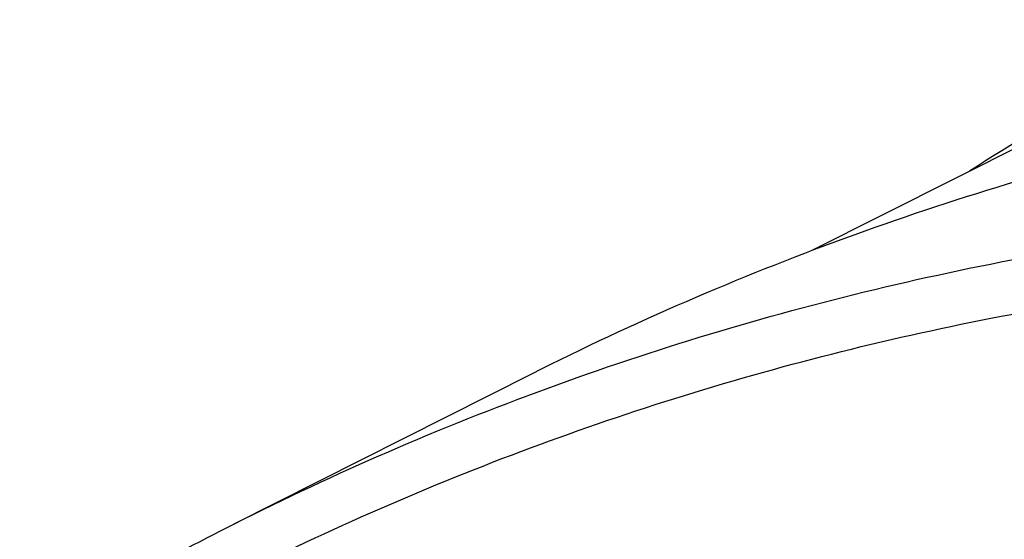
# Model space of a CAD drawing. Header units: millimetres. Extents: x 0 to 420, y 0 to 297.
# Tile 29 of 108: x 39 to 46, y 73 to 77. Entities that reach past the tile are written whole.
import ezdxf

# ---------------------------------------------------------------- set-up
doc = ezdxf.new("R2010")
doc.units = ezdxf.units.MM
doc.header["$LTSCALE"] = 23.1
doc.layers.add('NOS-TELESO', color=7, linetype='CONTINUOUS')

msp = doc.modelspace()

# ---------------------------------------------------------------- linework, layer by layer
at = {"layer": 'NOS-TELESO', "color": 7, "linetype": 'Continuous'}
for p, q in [((48.19409, 76.79827), (44.85423, 75.11426)), ((42.65323, 74.14446), (40.3103, 72.96311))]:
    msp.add_line(p, q, dxfattribs=at)
msp.add_arc((58.63224, 56.2296), 23.1906, 116.758655, 122.706931, dxfattribs=at)
for points, knots in [([(64.03746, 74.36432), (63.1612, 74.74762), (61.38079, 75.42296), (58.63871, 76.15115), (55.86981, 76.58061), (53.10317, 76.70646), (50.36756, 76.52718), (47.6915, 76.04435), (45.10344, 75.26306), (43.45298, 74.54771), (42.65323, 74.14446)], [0, 0, 0, 0, 0.1299137, 0.2581275, 0.3847052, 0.5097823, 0.6335623, 0.7563098, 0.878339, 1, 1, 1, 1]), ([(40.3103, 72.96311), (41.11006, 73.36637), (42.76051, 74.08171), (45.34857, 74.86301), (48.02464, 75.34583), (50.76024, 75.52511), (53.52688, 75.39926), (56.29578, 74.9698), (59.03786, 74.24161), (60.81827, 73.56627), (61.69453, 73.18297)], [0, 0, 0, 0, 0.121661, 0.2436902, 0.3664377, 0.4902177, 0.6152948, 0.7418725, 0.8700863, 1, 1, 1, 1]), ([(45.87826, 19.42538), (45.03404, 19.79466), (43.37058, 20.62078), (40.18379, 22.59733), (36.51438, 25.64938), (33.41971, 29.32618), (31.33572, 32.57682), (29.98261, 35.15173), (28.85714, 37.83165), (27.96992, 40.59113), (27.32953, 43.40368), (26.94217, 46.24237), (26.81164, 49.08), (26.93928, 51.88937), (27.32402, 54.64351), (27.96231, 57.31597), (28.84819, 59.88101), (29.97335, 62.31389), (31.32711, 64.59107), (32.8966, 66.69044), (34.66679, 68.59156), (36.62063, 70.27586), (38.73924, 71.72688), (41.00203, 72.93043), (43.387, 73.87478), (45.87089, 74.5508), (48.42954, 74.95202), (51.03808, 75.0747), (53.67121, 74.91786), (56.30358, 74.4832), (58.90952, 73.77526), (60.60256, 73.12954), (61.43632, 72.76483)], [0, 0, 0, 0, 0.031601, 0.063577, 0.1284542, 0.1943246, 0.2275073, 0.2607405, 0.2939514, 0.3270683, 0.360022, 0.392749, 0.4251932, 0.4573079, 0.4890579, 0.5204211, 0.5513897, 0.5819711, 0.6121879, 0.6420782, 0.6716937, 0.7010984, 0.7303659, 0.7595761, 0.7888116, 0.8181536, 0.8476787, 0.8774549, 0.9075391, 0.9379747, 0.9687906, 1, 1, 1, 1]), ([(45.93953, 19.16833), (44.67038, 19.72349), (42.1883, 21.02977), (38.74802, 23.49862), (35.62525, 26.44358), (32.88603, 29.80183), (30.97015, 32.8865), (29.67991, 35.49), (28.56002, 38.16669), (27.48944, 41.62287), (26.87697, 45.17418), (26.67384, 48.02118), (26.66216, 50.83539), (27.00152, 54.30185), (27.97591, 58.30829), (29.49617, 62.0618), (31.20073, 64.92532), (32.79993, 67.00583), (34.10639, 68.45094), (35.51715, 69.77824), (37.02484, 70.98083), (38.62131, 72.05218), (39.73983, 72.67547), (40.3103, 72.96311)], [0, 0, 0, 0, 0.0624995, 0.1260542, 0.1904955, 0.2555886, 0.3210514, 0.3538423, 0.3866093, 0.4518829, 0.5166108, 0.5487059, 0.5805733, 0.6435017, 0.7053117, 0.7659731, 0.825553, 0.8550083, 0.8842623, 0.913349, 0.9423063, 0.9711755, 1, 1, 1, 1])]:
    msp.add_open_spline(points, degree=3, knots=knots, dxfattribs=at)

doc.saveas('drawing.dxf')
